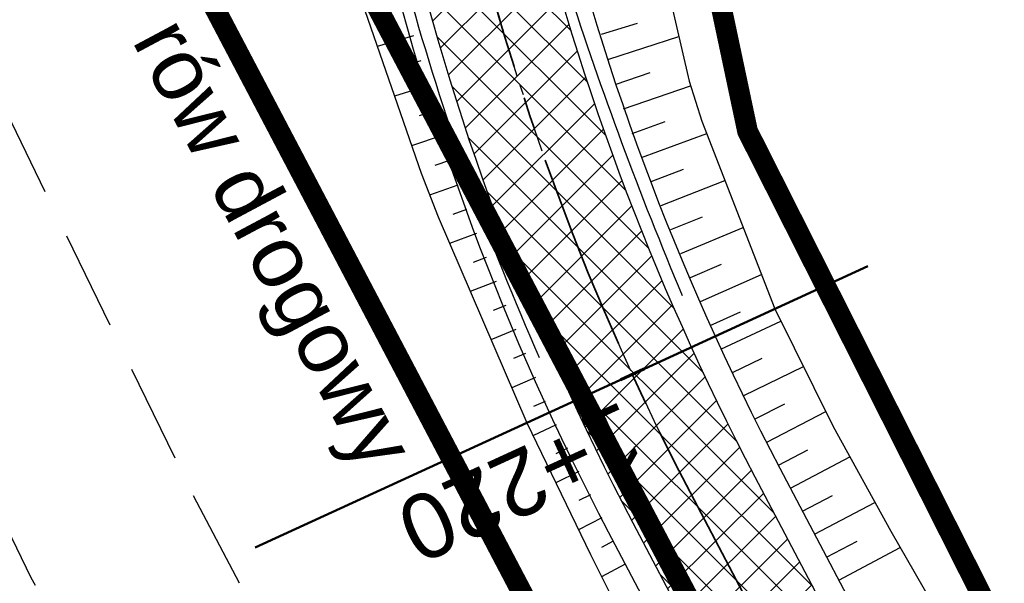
# Model space of a CAD drawing. Header units: metres. Extents: x 7529682 to 7533711, y 5721195 to 5727842.
# Tile 165 of 232: x 7530276 to 7530295, y 5726716 to 5726727. Entities that reach past the tile are written whole.
import ezdxf

# ---------------------------------------------------------------- set-up
doc = ezdxf.new("R2010")
doc.units = ezdxf.units.M
for name, pattern in [('817-dzialki-09-05-04$0$HIDDEN', [0.375, 0.25, -0.125]), ('ACAD_ISO05W100', [33, 24, -3, 0, -3, 0, -3]), ('CENTER', [50.800000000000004, 31.75, -6.35, 6.35, -6.35]), ('CENTER2', [28.575000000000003, 19.05, -3.175, 3.175, -3.175]), ('HIDDEN', [9.524999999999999, 6.35, -3.175])]:
    doc.linetypes.add(name, pattern=pattern)
for name, color, linetype in [('C-DROGI-SYTUACJA', 7, 'Continuous'), ('C-DROGI-SYTUACJA-ETYKIETY', 7, 'Continuous'), ('D-pobocza', 60, 'Continuous'), ('D-rowy', 160, 'Continuous'), ('D-skarpa', 2, 'Continuous'), ('D-skarpa-kreskowanie', 2, 'Continuous')]:
    doc.layers.add(name, color=color, linetype=linetype)
for name, color, linetype, lineweight, true_color in [('D-bariery', 7, 'FENCELINE2', 30, 0xff0f0f), ('D-hatch-ciag-pieszo-rowerowy', 7, 'Continuous', 13, 0xff9f80), ('D-LR-etap-III', 7, '817-dzialki-09-05-04$0$HIDDEN', 50, 0x00008f), ('D-przekroje-pop', 7, 'Continuous', 50, 0x000099)]:
    doc.layers.add(name, color=color, linetype=linetype, lineweight=lineweight, true_color=true_color)
for name, color, linetype, lineweight in [('D-krawędzie', 3, 'Continuous', 30), ('D-obrzeża', 2, 'Continuous', 30), ('D-opisy', 2, 'Continuous', 30), ('D-oś', 10, 'CENTER', 30), ('D-pas-drogowy', 7, 'ACAD_ISO05W100', 50)]:
    doc.layers.add(name, color=color, linetype=linetype, lineweight=lineweight)
doc.layers.add('poprzeczki', color=7, linetype='Continuous', true_color=0x0000c7)
doc.styles.get("Standard").update_dxf_attribs({"font": 'arial.ttf'})
doc.linetypes.add('FENCELINE2', pattern='A,6.35,-2.54,[132,ltypeshp.shx,S=2.54,R=0,X=-2.54,Y=0],-2.54,25.4', length=36.83)

# ---------------------------------------------------------------- blocks, each defined once
blk = doc.blocks.new('AeccTickLine')
at = {"color": 0, "linetype": 'ByBlock', "lineweight": -2}
blk.add_line((0, 1), (-3.673819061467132e-16, -1), dxfattribs=at)

msp = doc.modelspace()

# ---------------------------------------------------------------- hatches: boundary and pattern name
at = {"layer": 'D-hatch-ciag-pieszo-rowerowy'}
h = msp.add_hatch(dxfattribs=at)
h.set_pattern_fill('ANSI37', color=256, scale=0.15, style=0)
h.set_pattern_definition([(45, (0, 0), (-0.3367596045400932, 0.3367596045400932), []), (135, (0, 0), (-0.3367596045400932, -0.3367596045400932), [])])
h.paths.add_polyline_path([(7530290.543319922, 5726718.375739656, -0.05981638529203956), (7530286.288863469, 5726729.511308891), (7530285.062150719, 5726729.254160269, 0.06075633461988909), (7530289.361782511, 5726717.936811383), (7530322.48423269, 5726654.997800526), (7530323.289992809, 5726653.467806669), (7530324.387465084, 5726654.066463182), (7530323.589988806, 5726655.580727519)])
h.paths.add_polyline_path([(7530289.361782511, 5726717.936811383, -0.06075633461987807), (7530285.062150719, 5726729.254160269), (7530283.836125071, 5726728.997155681, 0.06169626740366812), (7530288.180245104, 5726717.497883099), (7530321.378060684, 5726654.415663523), (7530322.192520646, 5726652.869150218), (7530323.289992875, 5726653.467806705), (7530322.483990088, 5726654.998261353)])

# ---------------------------------------------------------------- linework, layer by layer
at = {"layer": 'C-DROGI-SYTUACJA', "color": 10, "linetype": 'CENTER2', "lineweight": 35, "ltscale": 0.2}
msp.add_lwpolyline([(7529994.784814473, 5727271.452278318), (7530014.918624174, 5727233.117987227), (7530030.611190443, 5727203.571422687), (7530048.95165067, 5727168.884096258), (7530066.58439081, 5727135.608591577), (7530088.791572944, 5727092.929201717), (7530119.442360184, 5727037.047053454), (7530133.979593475, 5727010.093640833), (7530160.01702296, 5726961.449550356), (7530183.786607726, 5726917.332915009), (7530204.666096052, 5726877.528243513), (7530227.908566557, 5726832.904262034), (7530259.102442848, 5726774.825526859, 0.06358496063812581), (7530264.988877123, 5726766.578101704), (7530268.469625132, 5726762.818326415, -0.06508397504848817), (7530272.968742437, 5726756.474687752), (7530281.4242284, 5726740.503672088, -0.06508397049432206), (7530284.141528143, 5726733.216691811), (7530284.890711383, 5726729.972348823, 0.06446268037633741), (7530289.361782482, 5726717.936811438), (7530322.483990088, 5726654.998261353), (7530339.922145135, 5726621.886334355)], format="xyb", dxfattribs=at)
at = {"layer": 'D-bariery', "ltscale": 0.05, "flags": 128}
for points in [[(7530261.043892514, 5726774.425305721, 0.05529960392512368), (7530266.089594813, 5726767.597130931), (7530271.655278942, 5726761.585284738, -0.08921639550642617), (7530274.919452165, 5726756.077941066), (7530274.919452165, 5726756.077941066), (7530281.91054011, 5726742.87293125), (7530281.91054011, 5726742.87293125, -0.07331770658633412), (7530284.98741656, 5726736.220267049), (7530286.926237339, 5726727.824190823, 0.02139589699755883), (7530289.132079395, 5726721.881616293, 0.02139589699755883)], [(7530258.449285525, 5726772.919312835, 0.05529960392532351), (7530263.888159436, 5726765.559072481), (7530266.745585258, 5726762.472586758, -0.06102326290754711), (7530269.950533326, 5726758.359193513), (7530272.200291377, 5726754.63834409), (7530279.64483706, 5726740.576827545), (7530281.209481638, 5726736.951784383, -0.03298712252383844), (7530282.88643121, 5726731.985196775), (7530283.924869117, 5726727.488234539, 0.03438788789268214), (7530286.375514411, 5726720.682921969)]]:
    msp.add_lwpolyline(points, format="xyb", dxfattribs=at)
at = {"layer": 'D-krawędzie', "linetype": 'HIDDEN', "ltscale": 0.3}
msp.add_lwpolyline([(7529971.475882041, 5727300.786382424), (7530006.701701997, 5727234.141132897), (7530044.198460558, 5727163.133456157), (7530082.890091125, 5727090.20043586), (7530098.687472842, 5727060.36179238), (7530131.997785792, 5726997.210008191), (7530163.821737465, 5726937.096607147), (7530204.081352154, 5726861.012519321), (7530247.819962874, 5726778.438272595), (7530252.219999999, 5726770.26), (7530259.735272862, 5726756.89951491), (7530263.781713, 5726749.286762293), (7530270.196482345, 5726737.095956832), (7530272.433334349, 5726732.818899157), (7530276.00888925, 5726725.597700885), (7530279.7, 5726718.02), (7530284.501430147, 5726708.939695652), (7530291.375516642, 5726695.939652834), (7530296.045865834, 5726687.107244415), (7530304.46414878, 5726671.186868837), (7530316.603827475, 5726648.181421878)], dxfattribs=at)
at = {"layer": 'D-LR-etap-III', "ltscale": 10, "flags": 128}
msp.add_lwpolyline([(7531750.474471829, 5723895.103125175, 0.4, 0.4, 0), (7531750.505, 5723895.13, 0.4, 0.4, 0), (7531682.71, 5724022.92, 0.4, 0.4, 0), (7531619.177023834, 5724147.203692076, 0.4, 0.4, 0), (7531592.308960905, 5724198.48863389, 0.4, 0.4, 0), (7531553.263875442, 5724272.918564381, 0.4, 0.4, 0), (7531504.019999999, 5724366.79, 0.4, 0.4, 0), (7531482.09, 5724407.62, 0.4, 0.4, 0), (7531412.350402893, 5724541.182759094, 0.4, 0.4, 0), (7531388.463669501, 5724586.929768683, 0.4, 0.4, 0), (7531345.12, 5724669.94, 0.4, 0.4, 0), (7531127.66, 5725081.67, 0.4, 0.4, 0), (7531059.253139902, 5725211.040795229, 0.4, 0.4, 0), (7531008.007244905, 5725307.953830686, 0.4, 0.4, 0), (7530964.181635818, 5725390.835555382, 0.4, 0.4, 0), (7530914.557354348, 5725484.683561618, 0.4, 0.4, 0), (7530865.243241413, 5725577.493975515, 0.4, 0.4, 0), (7530840.085257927, 5725624.058651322, 0.4, 0.4, 0), (7530802.559525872, 5725694.924584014, 0.4, 0.4, 0), (7530755.54, 5725787.51, 0.4, 0.4, 0), (7530708.717810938, 5725876.303221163, 0.4, 0.4, 0), (7530695.12, 5725902.09, 0.4, 0.4, 0), (7530642.91397006, 5726001.07839487, 0.4, 0.4, 0), (7530634.934723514, 5726016.146615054, 0.4, 0.4, 0), (7530610.820000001, 5726061.929999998, 0.4, 0.4, 0), (7530610.820000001, 5726061.929999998, 0.4, 0.4, 0), (7530607.21, 5726063.51, 0.4, 0.4, 0), (7530597.42, 5726080.68, 0.4, 0.4, 0), (7530591.16, 5726088.44, 0.4, 0.4, 0), (7530581.28, 5726107.21, 0.4, 0.4, 0), (7530571.29, 5726130.56, 0.4, 0.4, 0), (7530549.554994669, 5726171.527317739, 0.4, 0.4, 0), (7530531.014309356, 5726206.473807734, 0.4, 0.4, 0), (7530516.461208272, 5726236.016618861, 0.4, 0.4, 0), (7530500.798929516, 5726266.141265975, 0.4, 0.4, 0), (7530491.349999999, 5726283.94, 0.4, 0.4, 0), (7530482.4, 5726303.41, 0.4, 0.4, 0), (7530482.4, 5726303.41, 0.4, 0.4, 0), (7530450.41, 5726357.28, 0.4, 0.4, 0), (7530397.759396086, 5726458.499907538, 0.4, 0.4, 0), (7530334.707815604, 5726583.664702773, 0.4, 0.4, 0), (7530303.939274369, 5726645.167943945, 0.4, 0.4, 0), (7530300.509779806, 5726651.777515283, 0.4, 0.4, 0), (7530289.213532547, 5726671.966724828, 0.4, 0.4, 0), (7530281.54, 5726685.57, 0.4, 0.4, 0), (7530261.37085633, 5726724.163374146, 0.4, 0.4, 0), (7530254.03, 5726738.21, 0.4, 0.4, 0), (7530197.219999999, 5726845.06, 0.4, 0.4, 0), (7530194.71, 5726849.15, 0.4, 0.4, 0), (7530195.92, 5726850.75, 0.4, 0.4, 0), (7530170.546669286, 5726892.961489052, 0.4, 0.4, 0), (7530143.174718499, 5726945.065838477, 0.4, 0.4, 0), (7530105.059999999, 5727018.32, 0.4, 0.4, 0), (7530100.059999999, 5727027.16, 0.4, 0.4, 0), (7530062.318670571, 5727099.625398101, 0.4, 0.4, 0), (7530015.378537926, 5727189.420463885, 0.4, 0.4, 0), (7529983.207960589, 5727250.206596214, 0.4, 0.4, 0), (7529953.284293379, 5727306.74720398, 0.4, 0.4, 0), (7529900.67053443, 5727406.15903814, 0.4, 0.4, 0), (7529890.630239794, 5727425.131178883, 0.4, 0.4, 0), (7529875.155383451, 5727454.426350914, 0.4, 0.4, 0), (7529857.560096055, 5727487.787346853, 0.4, 0.4, 0), (7529835.194401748, 5727530.19312405, 0.4, 0.4, 0), (7529811.740544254, 5727574.662079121, 0.4, 0.4, 0), (7529792.101859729, 5727611.922638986, 0.4, 0.4, 0), (7529768.066117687, 5727657.469613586, 0.4, 0.4, 0), (7529755.210566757, 5727682.131373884, 0.4, 0.4, 0), (7529753.309999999, 5727681.13, 0.4, 0.4, 0), (7529739.21, 5727707.77, 0.4, 0.4, 0), (7529735.394745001, 5727711.251990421, 0.4, 0.4, 0), (7529725.42, 5727730.2, 0.4, 0.4, 0), (7529723.55, 5727729.88, 0.4, 0.4, 0), (7529695.566668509, 5727782.932080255, 0.4, 0.4, 0), (7529717.67971874, 5727794.024357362, 0.4, 0.4, 0), (7529736.274870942, 5727758.647400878, 0.4, 0.4, 0), (7529736.274870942, 5727758.647400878, 0.4, 0.4, 0), (7529744.511003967, 5727750.406106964, 0.4, 0.4, 0), (7529744.511003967, 5727750.406106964, 0.4, 0.4, 0), (7529750.282568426, 5727738.549848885, 0.4, 0.4, 0), (7529777.108510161, 5727687.569424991, 0.4, 0.4, 0), (7529796.51537536, 5727651.329932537, 0.4, 0.4, 0), (7529814.937945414, 5727616.793170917, 0.4, 0.4, 0), (7529839.006722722, 5727572.303976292, 0.4, 0.4, 0), (7529860.617626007, 5727532.509108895, 0.4, 0.4, 0), (7529882.348967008, 5727491.504261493, 0.4, 0.4, 0), (7529904.865139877, 5727449.096370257, 0.4, 0.4, 0), (7529920.747384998, 5727418.884773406, 0.4, 0.4, 0), (7529946.676504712, 5727368.547487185, 0.4, 0.4, 0), (7529972.024701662, 5727320.573310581, 0.4, 0.4, 0), (7529987.740014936, 5727290.153392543, 0.4, 0.4, 0), (7529996.497385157, 5727273.661630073, 0.4, 0.4, 0), (7530017.541471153, 5727234.202689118, 0.4, 0.4, 0), (7530033.053657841, 5727204.864166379, 0.4, 0.4, 0), (7530051.622983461, 5727170.222745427, 0.4, 0.4, 0), (7530069.276612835, 5727137.015751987, 0.4, 0.4, 0), (7530089.385386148, 5727097.533639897, 0.4, 0.4, 0), (7530109.712512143, 5727060.746615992, 0.4, 0.4, 0), (7530136.769722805, 5727011.640131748, 0.4, 0.4, 0), (7530162.446686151, 5726962.743777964, 0.4, 0.4, 0), (7530187.674104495, 5726916.992101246, 0.4, 0.4, 0), (7530207.820739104, 5726879.335323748, 0.4, 0.4, 0), (7530230.625609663, 5726834.518686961, 0.4, 0.4, 0), (7530262.288093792, 5726776.61832811, 0.4, 0.4, 0), (7530277.509672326, 5726760.213143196, 0.4, 0.4, 0), (7530286.036865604, 5726744.106684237, 0.4, 0.4, 0), (7530288.097472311, 5726735.884066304, 0.4, 0.4, 0), (7530290.393870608, 5726725.046963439, 0.4, 0.4, 0), (7530296.17664807, 5726713.582980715, 0.4, 0.4, 0), (7530302.726195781, 5726701.18226779, 0.4, 0.4, 0), (7530325.685047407, 5726657.466383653, 0.4, 0.4, 0), (7530343.243978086, 5726623.648592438, 0.4, 0.4, 0), (7530360.229820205, 5726591.746871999, 0.4, 0.4, 0), (7530383.20855044, 5726548.059469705, 0.4, 0.4, 0), (7530406.017875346, 5726503.605514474, 0.4, 0.4, 0), (7530427.464919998, 5726462.620289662, 0.4, 0.4, 0), (7530447.9278544, 5726424.388014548, 0.4, 0.4, 0), (7530471.126878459, 5726379.920667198, 0.4, 0.4, 0), (7530490.501003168, 5726343.033350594, 0.4, 0.4, 0), (7530509.499458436, 5726306.733076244, 0.4, 0.4, 0), (7530529.890269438, 5726267.244072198, 0.4, 0.4, 0), (7530543.852446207, 5726238.990319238, 0.4, 0.4, 0), (7530554.808897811, 5726218.943990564, 0.4, 0.4, 0), (7530559.027108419, 5726212.223286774, 0.4, 0.4, 0), (7530563.060988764, 5726206.409670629, 0.4, 0.4, 0), (7530566.93354971, 5726200.463543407, 0.4, 0.4, 0), (7530569.771022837, 5726194.901501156, 0.4, 0.4, 0), (7530571.47319415, 5726191.282350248, 0.4, 0.4, 0), (7530572.839142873, 5726188.024533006, 0.4, 0.4, 0), (7530575.295071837, 5726182.034664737, 0.4, 0.4, 0), (7530579.736851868, 5726173.306070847, 0.4, 0.4, 0), (7530583.3, 5726167.41, 0.4, 0.4, 0), (7530593.4, 5726163.33, 0.4, 0.4, 0), (7530598.618375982, 5726155.264489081, 0.4, 0.4, 0), (7530608.258304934, 5726140.497132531, 0.4, 0.4, 0), (7530603.269999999, 5726136.83, 0.4, 0.4, 0), (7530606.53, 5726131.84, 0.4, 0.4, 0), (7530604.239057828, 5726124.21679044, 0.4, 0.4, 0), (7530605.847136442, 5726121.630127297, 0.4, 0.4, 0), (7530608.971611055, 5726116.164124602, 0.4, 0.4, 0), (7530618.114293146, 5726097.791111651, 0.4, 0.4, 0), (7530651.213125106, 5726034.959524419, 0.4, 0.4, 0), (7530670.243741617, 5725998.61095082, 0.4, 0.4, 0), (7530698.075474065, 5725945.952624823, 0.4, 0.4, 0), (7530716.505955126, 5725911.3051464, 0.4, 0.4, 0), (7530735.223454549, 5725875.667401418, 0.4, 0.4, 0), (7530752.504235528, 5725842.154920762, 0.4, 0.4, 0), (7530778.310652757, 5725793.501254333, 0.4, 0.4, 0), (7530797.499961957, 5725756.381811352, 0.4, 0.4, 0), (7530812.518974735, 5725728.28874362, 0.4, 0.4, 0), (7530820.039295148, 5725713.160404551, 0.4, 0.4, 0), (7530822.422446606, 5725710.193574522, 0.4, 0.4, 0), (7530833.154893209, 5725688.800634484, 0.4, 0.4, 0), (7530849.629354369, 5725656.158601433, 0.4, 0.4, 0), (7530867.98290276, 5725621.963939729, 0.4, 0.4, 0), (7530872.629809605, 5725612.88760475, 0.4, 0.4, 0), (7530880.354488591, 5725597.594500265, 0.4, 0.4, 0), (7530883.839446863, 5725593.389159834, 0.4, 0.4, 0), (7530891.782113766, 5725587.763349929, 0.4, 0.4, 0), (7530895.038670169, 5725584.280746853, 0.4, 0.4, 0), (7530897.033644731, 5725580.941110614, 0.4, 0.4, 0), (7530900.951646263, 5725579.945856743, 0.4, 0.4, 0), (7530904.80970798, 5725571.977328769, 0.4, 0.4, 0), (7530903.682362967, 5725568.566434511, 0.4, 0.4, 0), (7530908.900614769, 5725558.844845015, 0.4, 0.4, 0), (7530910.252030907, 5725545.671606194, 0.4, 0.4, 0), (7530912.872986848, 5725538.645543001, 0.4, 0.4, 0), (7530945.278171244, 5725478.464284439, 0.4, 0.4, 0), (7530959.692318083, 5725450.24628822, 0.4, 0.4, 0), (7531002.82670893, 5725368.192370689, 0.4, 0.4, 0), (7531044.703532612, 5725290.314293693, 0.4, 0.4, 0), (7531064.098839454, 5725253.212562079, 0.4, 0.4, 0), (7531083.010253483, 5725216.677517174, 0.4, 0.4, 0), (7531113.013137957, 5725158.465613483, 0.4, 0.4, 0), (7531137.364304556, 5725113.07076138, 0.4, 0.4, 0), (7531150.830830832, 5725086.711759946, 0.4, 0.4, 0), (7531159.745663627, 5725076.640848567, 0.4, 0.4, 0), (7531166.309999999, 5725074.58, 0.4, 0.4, 0), (7531172.29, 5725062.58, 0.4, 0.4, 0), (7531170.589828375, 5725055.605912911, 0.4, 0.4, 0), (7531173.732823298, 5725044.080706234, 0.4, 0.4, 0), (7531215.342008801, 5724964.859648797, 0.4, 0.4, 0), (7531238.054496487, 5724921.684649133, 0.4, 0.4, 0), (7531262.389821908, 5724875.282876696, 0.4, 0.4, 0), (7531295.587160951, 5724811.265731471, 0.4, 0.4, 0), (7531348.487908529, 5724712.362812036, 0.4, 0.4, 0), (7531363.740817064, 5724682.68394264, 0.4, 0.4, 0), (7531366.986905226, 5724675.865317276, 0.4, 0.4, 0), (7531382.541261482, 5724646.110625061, 0.4, 0.4, 0), (7531401.299165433, 5724610.874551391, 0.4, 0.4, 0), (7531428.964837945, 5724558.862274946, 0.4, 0.4, 0), (7531449.111202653, 5724520.397801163, 0.4, 0.4, 0), (7531477.292992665, 5724465.831467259, 0.4, 0.4, 0), (7531500.996290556, 5724421.112506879, 0.4, 0.4, 0), (7531512.121834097, 5724400.549045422, 0.4, 0.4, 0), (7531513.78163794, 5724396.757451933, 0.4, 0.4, 0), (7531526.32, 5724379.39, 0.4, 0.4, 0), (7531566.783642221, 5724302.73628205, 0.4, 0.4, 0), (7531578.579156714, 5724282.774819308, 0.4, 0.4, 0), (7531584.232619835, 5724273.111246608, 0.4, 0.4, 0), (7531590.109283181, 5724263.508189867, 0.4, 0.4, 0), (7531593.027899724, 5724258.771479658, 0.4, 0.4, 0), (7531595.711841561, 5724254.226824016, 0.4, 0.4, 0), (7531601.659976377, 5724243.898197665, 0.4, 0.4, 0), (7531606.097733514, 5724235.986407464, 0.4, 0.4, 0), (7531609.382207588, 5724230.799061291, 0.4, 0.4, 0), (7531611.580260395, 5724227.671180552, 0.4, 0.4, 0), (7531612.707802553, 5724225.86410867, 0.4, 0.4, 0), (7531618.665224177, 5724214.480919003, 0.4, 0.4, 0), (7531619.885522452, 5724212.333950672, 0.4, 0.4, 0), (7531620.931818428, 5724210.787064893, 0.4, 0.4, 0), (7531623.518605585, 5724207.111542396, 0.4, 0.4, 0), (7531626.143926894, 5724203.61306897, 0.4, 0.4, 0), (7531632.022984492, 5724196.485954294, 0.4, 0.4, 0), (7531653.949089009, 5724152.617641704, 0.4, 0.4, 0), (7531656.750690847, 5724143.103797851, 0.4, 0.4, 0), (7531659.61440691, 5724133.254504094, 0.4, 0.4, 0), (7531661.627147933, 5724128.646047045, 0.4, 0.4, 0.01093811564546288), (7531674.314987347, 5724101.43546424, 0.4, 0.4, 0), (7531685.137626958, 5724081.408252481, 0.4, 0.4, 0), (7531692.159945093, 5724066.277333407, 0.4, 0.4, 0), (7531699.662164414, 5724051.388120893, 0.4, 0.4, 0), (7531704.480624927, 5724040.808561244, 0.4, 0.4, 0), (7531704.480624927, 5724040.808561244, 0.4, 0.4, 0), (7531704.401251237, 5724037.368913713, 0.4, 0.4, 0), (7531720.383609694, 5724003.441317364, 0.4, 0.4, 0), (7531728.79890528, 5723986.206298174, 0.4, 0.4, 0), (7531733.237926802, 5723977.192631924, 0.4, 0.4, 0), (7531736.750027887, 5723969.505210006, 0.4, 0.4, 0), (7531737.336143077, 5723968.518916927, 0.4, 0.4, 0), (7531738.285051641, 5723967.699360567, 0.4, 0.4, 0), (7531742.180915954, 5723962.346428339, 0.4, 0.4, 0), (7531744.286141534, 5723958.615526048, 0.4, 0.4, 0), (7531755.393260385, 5723944.192617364, 0.4, 0.4, 0), (7531758.69, 5723936.76, 0.4, 0.4, 0), (7531780.08, 5723929.25, 0.4, 0.4, 0), (7531792.611989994, 5723906.337708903, 0.4, 0.4, 0), (7531792.611989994, 5723906.337708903, 0.4, 0.4, 0), (7531756.962094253, 5723883.055323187, 0.4, 0.4, 0), (7531750.46, 5723895.130000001, 0.4, 0.4, 0), (7531750.46, 5723895.130000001, 0, 0, 0)], format="xyseb", dxfattribs=at)
at = {"layer": 'D-obrzeża', "linetype": 'ByBlock'}
msp.add_lwpolyline([(7530323.590404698, 5726655.57993753), (7530290.543319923, 5726718.375739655, -0.06446268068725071), (7530286.072248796, 5726730.411277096), (7530284.651601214, 5726736.563400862, 0.05112551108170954), (7530283.992383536, 5726738.493624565), (7530283.277000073, 5726740.048284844)], format="xyb", dxfattribs=at)
at = {"layer": 'D-obrzeża'}
msp.add_lwpolyline([(7530280.403423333, 5726739.320770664), (7530281.108464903, 5726737.814967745, -0.03898965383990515), (7530283.130020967, 5726732.041446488), (7530283.709173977, 5726729.53342054, 0.06446268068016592), (7530288.180245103, 5726717.497883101), (7530321.378060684, 5726654.415663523)], format="xyb", dxfattribs=at)
at = {"layer": 'D-oś', "ltscale": 0.1}
msp.add_lwpolyline([(7530313.508365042, 5726646.547986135), (7530301.370075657, 5726669.550802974), (7530292.95179271, 5726685.471178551), (7530288.281443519, 5726694.303586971), (7530281.407357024, 5726707.303629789), (7530276.578826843, 5726716.435184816), (7530272.867295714, 5726724.054807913), (7530269.313944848, 5726731.231162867), (7530267.097066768, 5726735.470028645), (7530260.687746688, 5726747.650478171), (7530256.664309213, 5726755.219954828), (7530249.153360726, 5726768.572752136), (7530244.732367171, 5726776.789976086), (7530200.987754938, 5726859.375553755), (7530160.728462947, 5726935.45903188), (7530128.903273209, 5726995.57477155), (7530095.592978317, 5727058.726521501), (7530079.798237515, 5727088.5601794), (7530041.105041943, 5727161.496149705), (7530003.607351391, 5727232.505591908), (7529968.380651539, 5727299.152506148)], dxfattribs=at)
at = {"layer": 'D-oś', "ltscale": 0.03}
msp.add_lwpolyline([(7529994.784814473, 5727271.452278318), (7530014.918624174, 5727233.117987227), (7530030.611190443, 5727203.571422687), (7530048.95165067, 5727168.884096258), (7530066.58439081, 5727135.608591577), (7530088.791572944, 5727092.929201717), (7530119.442360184, 5727037.047053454), (7530133.979593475, 5727010.093640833), (7530160.01702296, 5726961.449550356), (7530183.786607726, 5726917.332915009), (7530204.666096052, 5726877.528243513), (7530227.908566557, 5726832.904262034), (7530259.102442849, 5726774.825526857, 0.06358496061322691), (7530264.988877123, 5726766.578101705), (7530268.469625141, 5726762.818326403, -0.06508397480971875), (7530272.968742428, 5726756.474687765), (7530281.424228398, 5726740.503672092, -0.06508397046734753), (7530284.141528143, 5726733.216691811), (7530284.890711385, 5726729.972348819, 0.06446268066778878), (7530289.361782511, 5726717.936811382), (7530322.48423269, 5726654.997800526)], format="xyb", dxfattribs=at)
at = {"layer": 'D-pas-drogowy', "ltscale": 0.2, "flags": 128}
msp.add_lwpolyline([(7531633.018560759, 5724182.834272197, 0.4, 0.4, 0), (7531617.558899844, 5724211.608162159, 0.4, 0.4, 0), (7531566.783642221, 5724302.73628205, 0.4, 0.4, 0), (7531538.419082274, 5724356.469679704, 0.4, 0.4, 0), (7531526.32, 5724379.39, 0.4, 0.4, 0), (7531516.102085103, 5724393.607319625, 0.4, 0.4, 0.001485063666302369), (7531513.78037409, 5724396.837773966, 0.4, 0.4, 0), (7531501.87, 5724413.41, 0.4, 0.4, 0), (7531474.926107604, 5724464.507896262, 0.4, 0.4, 0), (7531446.200436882, 5724518.992313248, 0.4, 0.4, 0), (7531424.962185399, 5724559.262257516, 0.4, 0.4, 0), (7531398.444460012, 5724609.565801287, 0.4, 0.4, 0), (7531379.647455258, 5724645.216004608, 0.4, 0.4, 0), (7531365.23, 5724672.56, 0.4, 0.4, 0), (7531341.305752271, 5724717.915356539, 0.4, 0.4, 0), (7531312.899996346, 5724771.788898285, 0.4, 0.4, 0), (7531292.590923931, 5724810.306502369, 0.4, 0.4, 0), (7531259.391619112, 5724873.271351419, 0.4, 0.4, 0), (7531233.740401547, 5724921.922582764, 0.4, 0.4, 0), (7531203.072738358, 5724980.092044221, 0.4, 0.4, 0), (7531173.471398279, 5725036.225177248, 0.4, 0.4, 0), (7531168.269999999, 5725046.09, 0.4, 0.4, 0), (7531172.29, 5725062.58, 0.4, 0.4, 0), (7531166.309999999, 5725074.58, 0.4, 0.4, 0), (7531150.32, 5725079.6, 0.4, 0.4, 0), (7531141.5, 5725096.43, 0.4, 0.4, 0), (7531109.311735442, 5725157.814415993, 0.4, 0.4, 0), (7531086.641300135, 5725201.047918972, 0.4, 0.4, 0), (7531059.198258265, 5725253.383662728, 0.4, 0.4, 0), (7531028.206828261, 5725312.48946212, 0.4, 0.4, 0), (7530999.104694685, 5725367.990143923, 0.4, 0.4, 0), (7530956.247527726, 5725449.724815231, 0.4, 0.4, 0), (7530924.397774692, 5725510.463768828, 0.4, 0.4, 0), (7530897.509999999, 5725561.74, 0.4, 0.4, 0), (7530894.46, 5725566.14, 0.4, 0.4, 0), (7530892.16, 5725570.49, 0.4, 0.4, 0), (7530869.362688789, 5725613.307018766, 0.4, 0.4, 0), (7530861.693971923, 5725627.704613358, 0.4, 0.4, 0), (7530852.74, 5725644.52, 0.4, 0.4, 0), (7530831.509999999, 5725684.2, 0.4, 0.4, 0), (7530811.13, 5725722.52, 0.4, 0.4, 0), (7530792.3476413, 5725757.940652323, 0.4, 0.4, 0), (7530768.03, 5725803.8, 0.4, 0.4, 0), (7530748.768542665, 5725840.178507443, 0.4, 0.4, 0), (7530727.7, 5725879.97, 0.4, 0.4, 0), (7530712.0981582, 5725909.54523909, 0.4, 0.4, 0), (7530693.644105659, 5725944.645156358, 0.4, 0.4, 0), (7530665.702224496, 5725997.538976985, 0.4, 0.4, 0), (7530641.759999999, 5726042.88, 0.4, 0.4, 0), (7530616.5, 5726091.48, 0.4, 0.4, 0), (7530604.628439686, 5726114.319880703, 0.4, 0.4, -0.007762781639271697), (7530602.5, 5726118.43, 0.4, 0.4, 0), (7530603.992037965, 5726123.394821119, 0.4, 0.4, 0), (7530606.53, 5726131.84, 0.4, 0.4, 0), (7530603.269999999, 5726136.83, 0.4, 0.4, 0), (7530593.775620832, 5726151.368713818, 0.4, 0.4, 0), (7530590.202637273, 5726156.84001263, 0.4, 0.4, 0), (7530583.3, 5726167.41, 0.4, 0.4, 0), (7530580.578343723, 5726170.427567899, 0.4, 0.4, 0), (7530575.849999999, 5726175.67, 0.4, 0.4, 0), (7530569.009999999, 5726186.66, 0.4, 0.4, 0), (7530562.555322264, 5726199.189409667, 0.4, 0.4, 0), (7530555.67, 5726211.39, 0.4, 0.4, 0), (7530548.29, 5726224.23, 0.4, 0.4, 0), (7530540.58, 5726237.71, 0.4, 0.4, 0), (7530532.679999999, 5726252.65, 0.4, 0.4, 0), (7530524.059999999, 5726269.35, 0.4, 0.4, 0), (7530502.82, 5726309.91, 0.4, 0.4, 0), (7530488.83, 5726336.63, 0.4, 0.4, 0), (7530466.03, 5726380.16, 0.4, 0.4, 0), (7530438.469999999, 5726432.77, 0.4, 0.4, 0), (7530424.53, 5726459.09, 0.4, 0.4, 0), (7530401.63, 5726502.97, 0.4, 0.4, 0), (7530383.38, 5726538.06, 0.4, 0.4, 0), (7530353.969999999, 5726593.52, 0.4, 0.4, 0), (7530338.469999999, 5726622.74, 0.4, 0.4, 0), (7530322.009999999, 5726653.88, 0.4, 0.4, 0), (7530297.54, 5726700.33, 0.4, 0.4, 0), (7530287.38, 5726719.6, 0.4, 0.4, 0), (7530285.94993921, 5726722.315508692, 0.4, 0.4, 0), (7530280.259999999, 5726733.12, 0.4, 0.4, 0), (7530266.73, 5726758.74, 0.4, 0.4, 0), (7530260.42, 5726770.47, 0.4, 0.4, 0), (7530253.25, 5726783.82, 0.4, 0.4, 0), (7530244.95, 5726799.33, 0.4, 0.4, 0), (7530239.389999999, 5726808.49, 0.4, 0.4, 0), (7530238.29, 5726807.9, 0.4, 0.4, 0), (7530218.11, 5726850.67, 0.4, 0.4, 0), (7530175.906646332, 5726928.168028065, 0.4, 0.4, 0), (7530096.679999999, 5727076.15, 0.4, 0.4, 0), (7530094.679999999, 5727079.89, 0.4, 0.4, 0), (7530064.59693469, 5727135.522637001, 0.4, 0.4, 0), (7530046.730970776, 5727168.8921561, 0.4, 0.4, 0), (7530025.803045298, 5727208.461374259, 0.4, 0.4, 0), (7530012.846501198, 5727232.979315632, 0.4, 0.4, 0), (7529994.15, 5727268.45, 0.4, 0.4, 0), (7529981.670868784, 5727291.93018666, 0.4, 0.4, 0), (7529949.889999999, 5727351.73, 0.4, 0.4, 0), (7529924.75, 5727399.03, 0.4, 0.4, 0), (7529915.515824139, 5727417.099754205, 0.4, 0.4, 0), (7529885.83, 5727475.19, 0.4, 0.4, 0), (7529862.559999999, 5727519.97, 0.4, 0.4, 0), (7529852.984923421, 5727538.191086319, 0.4, 0.4, 0), (7529836.513084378, 5727569.51130111, 0.4, 0.4, 0), (7529815.36890814, 5727609.140983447, 0.4, 0.4, 0), (7529792.795203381, 5727651.247499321, 0.4, 0.4, 0), (7529774.199114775, 5727685.858348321, 0.4, 0.4, 0), (7529746.966026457, 5727736.059440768, 0.4, 0.4, 0), (7529733.92, 5727757.62, 0.4, 0.4, 0), (7529708.607472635, 5727806.388536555, 0.4, 0.4, 0), (7529688.491967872, 5727796.344621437, 0.4, 0.4, 0), (7529723.55, 5727729.88, 0.4, 0.4, 0), (7529725.42, 5727730.2, 0.4, 0.4, 0), (7529735.38, 5727711.28, 0.4, 0.4, 0), (7529739.21, 5727707.77, 0.4, 0.4, 0), (7529753.309999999, 5727681.13, 0.4, 0.4, 0), (7529755.178396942, 5727682.114424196, 0.4, 0.4, 0), (7529792.101859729, 5727611.922638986, 0.4, 0.4, 0), (7529811.740544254, 5727574.662079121, 0.4, 0.4, 0), (7529835.194401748, 5727530.19312405, 0.4, 0.4, 0), (7529857.560096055, 5727487.787346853, 0.4, 0.4, 0), (7529875.155383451, 5727454.426350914, 0.4, 0.4, 0), (7529890.630239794, 5727425.131178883, 0.4, 0.4, 0), (7529900.67053443, 5727406.15903814, 0.4, 0.4, 0), (7529953.284293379, 5727306.74720398, 0.4, 0.4, 0), (7529983.207960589, 5727250.206596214, 0.4, 0.4, 0), (7530015.378537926, 5727189.420463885, 0.4, 0.4, 0), (7530062.318670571, 5727099.625398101, 0.4, 0.4, 0), (7530100.059999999, 5727027.16, 0.4, 0.4, 0), (7530105.059999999, 5727018.32, 0.4, 0.4, 0), (7530143.174718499, 5726945.065838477, 0.4, 0.4, 0), (7530170.546669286, 5726892.961489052, 0.4, 0.4, 0), (7530195.92, 5726850.75, 0.4, 0.4, 0), (7530194.71, 5726849.15, 0.4, 0.4, 0), (7530197.219999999, 5726845.06, 0.4, 0.4, 0), (7530254.03, 5726738.21, 0.4, 0.4, 0), (7530261.37085633, 5726724.163374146, 0.4, 0.4, 0), (7530281.54, 5726685.57, 0.4, 0.4, 0), (7530289.213532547, 5726671.966724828, 0.4, 0.4, 0), (7530300.509779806, 5726651.777515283, 0.4, 0.4, 0), (7530303.939274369, 5726645.167943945, 0.4, 0.4, 0), (7530334.707815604, 5726583.664702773, 0.4, 0.4, 0), (7530397.759396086, 5726458.499907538, 0.4, 0.4, 0), (7530450.41, 5726357.28, 0.4, 0.4, 0), (7530482.4, 5726303.41, 0.4, 0.4, 0), (7530483.687990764, 5726301.003383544, 0.4, 0.4, 0), (7530491.349999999, 5726283.94, 0.4, 0.4, 0), (7530512.67, 5726243.78, 0.4, 0.4, 0), (7530529.429999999, 5726209.46, 0.4, 0.4, 0), (7530571.29, 5726130.56, 0.4, 0.4, 0), (7530581.28, 5726107.21, 0.4, 0.4, 0), (7530591.16, 5726088.44, 0.4, 0.4, 0), (7530597.42, 5726080.68, 0.4, 0.4, 0), (7530607.21, 5726063.51, 0.4, 0.4, 0), (7530610.820000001, 5726061.929999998, 0.4, 0.4, 0), (7530634.934723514, 5726016.146615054, 0.4, 0.4, 0), (7530642.91397006, 5726001.07839487, 0.4, 0.4, 0), (7530695.12, 5725902.09, 0.4, 0.4, 0), (7530708.717810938, 5725876.303221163, 0.4, 0.4, 0), (7530755.54, 5725787.51, 0.4, 0.4, 0), (7530802.559525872, 5725694.924584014, 0.4, 0.4, 0), (7530840.085257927, 5725624.058651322, 0.4, 0.4, 0), (7530865.243241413, 5725577.493975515, 0.4, 0.4, 0), (7530914.557354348, 5725484.683561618, 0.4, 0.4, 0), (7530964.181635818, 5725390.835555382, 0.4, 0.4, 0), (7531008.007244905, 5725307.953830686, 0.4, 0.4, 0), (7531059.253139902, 5725211.040795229, 0.4, 0.4, 0), (7531127.66, 5725081.67, 0.4, 0.4, 0), (7531345.12, 5724669.94, 0.4, 0.4, 0), (7531388.463669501, 5724586.929768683, 0.4, 0.4, 0), (7531412.350402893, 5724541.182759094, 0.4, 0.4, 0), (7531482.09, 5724407.62, 0.4, 0.4, 0), (7531504.019999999, 5724366.79, 0.4, 0.4, 0), (7531519.374444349, 5724337.520497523, 0.4, 0.4, 0), (7531563.748815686, 5724252.931583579, 0.4, 0.4, 0), (7531602.175111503, 5724179.681224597, 0.4, 0.4, 0), (7531619.177023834, 5724147.203692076, 0.4, 0.4, 0), (7531625.038493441, 5724135.63500206, 0.4, 0.4, 0), (7531656.796442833, 5724073.31633882, 0.4, 0.4, 0), (7531675.12, 5724037.36, 0.4, 0.4, 0), (7531682.71, 5724022.92, 0.4, 0.4, 0), (7531705.565196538, 5723979.810545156, 0.4, 0.4, 0), (7531736.605941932, 5723921.261514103, 0.4, 0.4, 0), (7531750.46, 5723895.130000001, 0.4, 0.4, 0), (7531740.769999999, 5723886.56, 0.4, 0.4, 0), (7531732.86, 5723885, 0.4, 0.4, 0), (7531722.179999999, 5723887.77, 0.4, 0.4, 0), (7531729.87, 5723862.17, 0.4, 0.4, 0), (7531742.92, 5723861.93, 0.4, 0.4, 0), (7531763.71, 5723859.52, 0.4, 0.4, 0), (7531768.42, 5723854.12, 0.4, 0.4, 0), (7531787.42, 5723817.97, 0.4, 0.4, 0), (7531795.57, 5723809.82, 0.4, 0.4, 0), (7531816.346897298, 5723819.850397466, 0.4, 0.4, 0), (7531816.346897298, 5723819.850397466, 0.4, 0.4, 0), (7531805.059999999, 5723843.23, 0.4, 0.4, 0), (7531803.61, 5723886.23, 0.4, 0.4, 0), (7531803.61, 5723886.23, 0.4, 0.4, 0), (7531780.08, 5723929.25, 0.4, 0.4, 0), (7531758.69, 5723936.76, 0.4, 0.4, 0), (7531749.3590272, 5723946.412126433, 0.4, 0.4, 0), (7531742.71, 5723953.29, 0.4, 0.4, 0), (7531735.177368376, 5723967.877529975, 0.4, 0.4, 0), (7531722.37, 5723992.68, 0.4, 0.4, 0), (7531705.041669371, 5724030.885563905, 0.4, 0.4, 0), (7531699.469999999, 5724043.17, 0.4, 0.4, 0), (7531692.69, 5724058.11, 0.4, 0.4, 0), (7531679.672010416, 5724084.016803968, 0.4, 0.4, 0), (7531674.55, 5724094.21, 0.4, 0.4, 0), (7531666.633166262, 5724114.002855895, 0.4, 0.4, 0), (7531649, 5724153.82, 0.4, 0.4, 0), (7531641.49, 5724149.34, 0.4, 0.4, 0), (7531626.04, 5724179.34, 0.4, 0.4, 0), (7531633.03, 5724182.84, 0, 0, 0)], format="xyseb", dxfattribs=at)
at = {"layer": 'D-pobocza'}
for points in [[(7530280.762279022, 5726737.631687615), (7530280.762279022, 5726737.631687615, -0.05307283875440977), (7530282.642841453, 5726731.928947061), (7530283.236559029, 5726729.357849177, 0.06446268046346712), (7530287.707630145, 5726717.32231178), (7530320.935591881, 5726654.182808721)], [(7530285.147583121, 5726736.637781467), (7530286.544863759, 5726730.58684841, 0.0644626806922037), (7530291.015934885, 5726718.551310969), (7530324.0328735, 5726655.812792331)]]:
    msp.add_lwpolyline(points, format="xyb", dxfattribs=at)
at = {"layer": 'D-przekroje-pop'}
msp.add_lwpolyline([(7530292.714124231, 5726722.443667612), (7530288.170286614, 5726720.357153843), (7530280.900146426, 5726717.018731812)], dxfattribs=at)
at = {"layer": 'D-rowy', "linetype": 'HIDDEN', "ltscale": 0.1, "const_width": 0.4, "flags": 128}
msp.add_lwpolyline([(7530551.499172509, 5726212.266704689), (7530543.596747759, 5726226.236200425), (7530531.122140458, 5726249.920489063), (7530513.079232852, 5726284.071746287), (7530493.258053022, 5726321.227384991), (7530474.306713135, 5726357.906968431), (7530450.222123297, 5726402.719503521), (7530429.96750982, 5726441.4535147), (7530407.859108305, 5726483.738318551), (7530388.274906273, 5726520.930796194), (7530367.427952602, 5726560.808648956), (7530342.591333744, 5726608.109324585), (7530323.481608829, 5726644.276261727), (7530301.726796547, 5726686.325455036), (7530278.863028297, 5726729.804599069), (7530276.237700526, 5726736.773394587), (7530276.237700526, 5726736.773394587)], dxfattribs=at)
at = {"layer": 'D-skarpa', "linetype": 'Continuous'}
for points in [[(7530286.291250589, 5726738.747144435), (7530287.371212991, 5726735.688312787), (7530287.684346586, 5726734.034798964), (7530288.192064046, 5726730.73469673), (7530288.216614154, 5726730.571286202), (7530289.268687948, 5726726.011198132), (7530289.513976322, 5726725.240124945), (7530290.921980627, 5726721.620721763), (7530292.047036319, 5726719.349960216), (7530293.15763066, 5726717.333170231), (7530295.652666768, 5726712.996098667), (7530295.703269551, 5726712.910730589), (7530295.87453304, 5726712.622533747), (7530298.026218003, 5726708.595094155), (7530302.63977232, 5726699.722803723), (7530304.94141143, 5726695.283954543), (7530307.242082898, 5726690.844596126)], [(7530278.720174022, 5726737.025707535), (7530280.108357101, 5726734.783451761), (7530280.901528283, 5726733.641240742), (7530281.55289832, 5726732.140074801), (7530281.55289832, 5726732.140074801), (7530282.316415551, 5726729.377892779), (7530282.38331109, 5726729.202532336), (7530284.096350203, 5726724.236796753), (7530284.424893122, 5726723.395581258), (7530286.135060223, 5726719.422585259), (7530287.363144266, 5726716.885002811), (7530288.394873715, 5726714.826709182), (7530290.567049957, 5726710.319728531), (7530290.609332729, 5726710.229981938), (7530290.751884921, 5726709.926674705), (7530292.79180416, 5726705.840417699), (7530297.276810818, 5726696.900477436), (7530299.282819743, 5726692.306049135)]]:
    msp.add_lwpolyline(points, dxfattribs=at)
at = {"layer": 'D-skarpa-kreskowanie', "linetype": 'Continuous'}
for p, q in [((7530287.580385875, 5726726.916483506, 107.9259594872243), (7530288.270612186, 5726727.131009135, 107.4437056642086)), ((7530283.951955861, 5726726.884041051, 107.8439470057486), (7530283.252771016, 5726726.682153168, 107.357842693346)), ((7530287.718792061, 5726726.436021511, 107.9013608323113), (7530289.07021266, 5726726.871465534, 106.9542255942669)), ((7530284.090362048, 5726726.403579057, 107.8210120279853), (7530283.754309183, 5726726.303012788, 107.5867211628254)), ((7530287.857198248, 5726725.955559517, 107.8767621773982), (7530288.518453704, 5726726.176212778, 107.4118767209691)), ((7530284.228768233, 5726725.923117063, 107.7980770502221), (7530283.58357607, 5726725.723219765, 107.3470233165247)), ((7530288.000857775, 5726725.476779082, 107.8521653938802), (7530289.29641025, 5726725.924052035, 106.9383834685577)), ((7530284.36717442, 5726725.442655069, 107.7751420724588), (7530284.057952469, 5726725.343563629, 107.5583819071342)), ((7530288.16717678, 5726725.005251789, 107.8275766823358), (7530288.80547083, 5726725.233044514, 107.3757270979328)), ((7530284.505580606, 5726724.962193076, 107.7522070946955), (7530283.913719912, 5726724.766203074, 107.3362255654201)), ((7530288.345729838, 5726724.538386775, 107.8048563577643), (7530289.606220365, 5726725.00300324, 106.9090436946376)), ((7530284.643986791, 5726724.481731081, 107.7292721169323), (7530284.361265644, 5726724.38507139, 107.5300534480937)), ((7530288.53540753, 5726724.075761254, 107.7838349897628), (7530289.158900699, 5726724.31294724, 107.3388743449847)), ((7530284.807288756, 5726724.009238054, 107.7063454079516), (7530284.260542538, 5726723.816391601, 107.319799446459)), ((7530288.725085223, 5726723.613135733, 107.7628136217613), (7530289.958633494, 5726724.097093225, 106.8787780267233)), ((7530284.976100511, 5726723.538660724, 107.6837746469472), (7530284.711169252, 5726723.44232719, 107.4958211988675)), ((7530288.914762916, 5726723.150510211, 107.7417922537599), (7530289.524851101, 5726723.397196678, 107.3027144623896)), ((7530285.165778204, 5726723.076035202, 107.6641750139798), (7530284.646216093, 5726722.881412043, 107.2941081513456)), ((7530289.104440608, 5726722.68788469, 107.7207708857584), (7530290.311311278, 5726723.190502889, 106.8484896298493)), ((7530285.355455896, 5726722.613409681, 107.6445753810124), (7530285.100791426, 5726722.515198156, 107.4624642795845)), ((7530289.294118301, 5726722.225259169, 107.6997495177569), (7530289.890933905, 5726722.481105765, 107.2665432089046)), ((7530289.483795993, 5726721.762633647, 107.6787281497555), (7530290.664254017, 5726722.283231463, 106.8181784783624)), ((7530285.545133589, 5726722.15078416, 107.624975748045), (7530285.045970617, 5726721.952717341, 107.2666028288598)), ((7530285.734811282, 5726721.688158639, 107.6053761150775), (7530285.490279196, 5726721.588381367, 107.4291166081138)), ((7530289.673473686, 5726721.300008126, 107.657706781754), (7530290.257149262, 5726721.564674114, 107.2303605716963)), ((7530289.879991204, 5726720.844969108, 107.6398782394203), (7530291.038788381, 5726721.384962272, 106.7874272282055)), ((7530285.924488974, 5726721.225533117, 107.5857764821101), (7530285.445456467, 5726721.024646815, 107.2391159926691)), ((7530286.114166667, 5726720.762907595, 107.5661768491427), (7530285.879632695, 5726720.661876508, 107.3957781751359)), ((7530290.100824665, 5726720.39637956, 107.6247639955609), (7530290.677856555, 5726720.672587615, 107.1981243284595)), ((7530290.321658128, 5726719.947790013, 107.6096497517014), (7530291.470977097, 5726720.512652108, 106.755542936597)), ((7530286.303844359, 5726720.300282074, 107.5465772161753), (7530285.844673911, 5726720.097199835, 107.2116476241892)), ((7530286.493522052, 5726719.837656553, 107.5269775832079), (7530286.268852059, 5726719.735683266, 107.3624489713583)), ((7530290.54249159, 5726719.499200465, 107.594535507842), (7530291.114772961, 5726719.787866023, 107.1670687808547)), ((7530290.763325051, 5726719.050610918, 107.5794212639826), (7530291.903120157, 5726719.640434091, 106.7236620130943)), ((7530286.700160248, 5726719.382671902, 107.5103761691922), (7530286.254739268, 5726719.17529319, 107.182766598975)), ((7530286.92099371, 5726718.934082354, 107.4962841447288), (7530286.697800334, 5726718.82753215, 107.3313493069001)), ((7530290.98817238, 5726718.604065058, 107.5658754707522), (7530291.55787699, 5726718.90387931, 107.1366677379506)), ((7530291.221027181, 5726718.161596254, 107.5554586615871), (7530292.368810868, 5726718.76563193, 106.6907339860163)), ((7530287.141827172, 5726718.485492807, 107.4821921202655), (7530286.694503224, 5726718.266611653, 107.1500602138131)), ((7530287.362660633, 5726718.036903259, 107.4681000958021), (7530287.138544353, 5726717.92454278, 107.3009019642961)), ((7530291.453881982, 5726717.719127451, 107.545041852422), (7530292.031961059, 5726718.023348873, 107.1095249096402)), ((7530291.686736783, 5726717.276658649, 107.534625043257), (7530292.851269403, 5726717.889508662, 106.6572819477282)), ((7530287.583494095, 5726717.588313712, 107.4540080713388), (7530287.13438151, 5726717.357693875, 107.1173453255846)), ((7530287.804327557, 5726717.139724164, 107.4399160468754), (7530287.579345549, 5726717.021435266, 107.2704503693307)), ((7530291.919591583, 5726716.834189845, 107.5242082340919), (7530292.506045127, 5726717.142818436, 107.0823820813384)), ((7530292.152446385, 5726716.391721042, 107.5182334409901), (7530293.339768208, 5726717.016564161, 106.6237212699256)), ((7530288.036702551, 5726716.697011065, 107.4293525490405), (7530287.578299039, 5726716.455770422, 107.0839975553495))]:
    msp.add_line(p, q, dxfattribs=at)

# ---------------------------------------------------------------- block references
at = {"layer": 'poprzeczki', "color": 2, "linetype": 'Continuous', "lineweight": 60, "xscale": 0.25, "yscale": 0.25, "zscale": 0.25, "rotation": 294.6644157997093}
msp.add_blockref('AeccTickLine', (7530288.170286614, 5726720.357153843), dxfattribs=at)

# ---------------------------------------------------------------- texts
at = {"layer": 'C-DROGI-SYTUACJA-ETYKIETY', "color": 2}
msp.add_text('1+220', height=1.25, rotation=204.6644157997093, dxfattribs=at).set_placement((7530287.985987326, 5726719.859877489))
at = {"layer": 'D-opisy'}
msp.add_text('istn. rów drogowy', height=1.2, rotation=298.1036514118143, dxfattribs=at).set_placement((7530276.842255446, 5726729.921408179))

doc.saveas('drawing.dxf')
